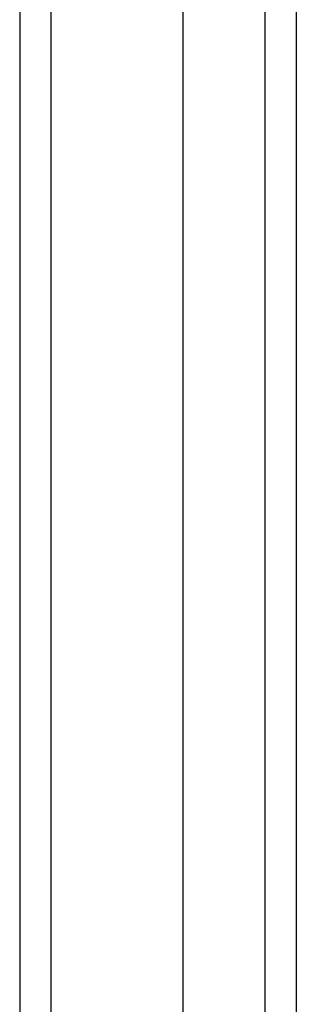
# Model space of a CAD drawing. Header units: inches. Extents: x 20 to 233, y 20 to 138.
# Tile 34 of 109: x 104.158 to 105.024, y 83.233 to 86.315. Entities that reach past the tile are written whole.
import ezdxf

# ---------------------------------------------------------------- set-up
doc = ezdxf.new("R2010")
doc.units = ezdxf.units.IN
doc.header["$MEASUREMENT"] = 0
doc.layers.add('Visible Edges(ANSI)', color=7, linetype='Continuous', lineweight=25)
doc.layers.add('Visible Tangent Edges(ANSI)', color=7, linetype='Continuous', lineweight=25)

msp = doc.modelspace()

# ---------------------------------------------------------------- linework, layer by layer
at = {"layer": 'Visible Edges(ANSI)'}
for p, q in [((104.158, 104.7073), (104.158, 56.9053)), ((104.6698, 57.5149), (104.6698, 104.0976)), ((105.0241, 103.9091), (105.0241, 57.7034))]:
    msp.add_line(p, q, dxfattribs=at)
at = {"layer": 'Visible Tangent Edges(ANSI)'}
for p, q in [((104.257, 56.9053), (104.257, 104.7073)), ((104.9251, 104.0391), (104.9251, 57.5734))]:
    msp.add_line(p, q, dxfattribs=at)

doc.saveas('drawing.dxf')
